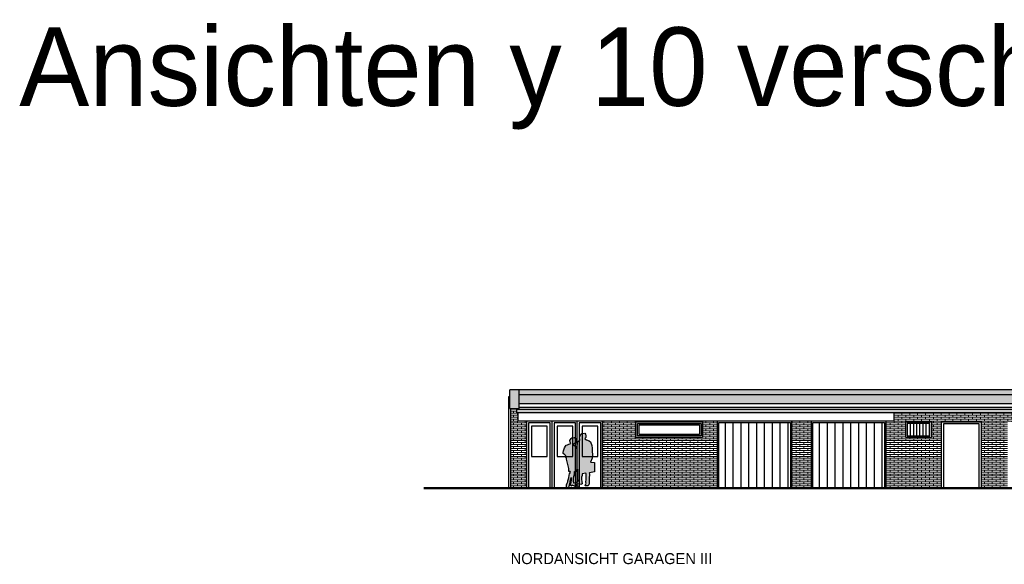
# Model space of a CAD drawing. Extents: x -73 to 359, y -4 to 85.
# Tile 78 of 149: x 83 to 114, y 16 to 33. Entities that reach past the tile are written whole.
import ezdxf

# ---------------------------------------------------------------- set-up
doc = ezdxf.new("R2010")
doc.units = 0
doc.header["$MEASUREMENT"] = 0
doc.linetypes.add('Wipeout_Contour', pattern=[1, 0, -1])
for name, color, linetype in [('Ansicht_Nord Garagen_4_P_ZE_SYMBOL', 7, 'Continuous'), ('Ansicht_Nord Garagen_4_P_ZE_TEXT', 7, 'Continuous'), ('Ansicht_Nord Garagen_4_R_NT_AUSSENWAND', 7, 'Continuous'), ('Ansicht_Nord Garagen_4_R_NT_DACH', 7, 'Continuous'), ('Ansicht_Nord Garagen_4_R_NT_FENSTER', 7, 'Continuous'), ('Ansicht_Nord Garagen_4_R_NT_TOR', 7, 'Continuous'), ('Ansicht_Nord Garagen_4_R_NT_TUER', 7, 'Continuous'), ('Ansicht_Nord Garagen_4_R_TR_AUSSENWAND', 7, 'Continuous'), ('Ansicht_Nord Garagen_4_R_TR_BODEN', 7, 'Continuous'), ('Ansicht_Nord Garagen_4_R_TR_HIDDEN', 7, 'Continuous'), ('Ansicht_Nord Garagen_4_R_TR_SCHRAFF', 7, 'Continuous'), ('Ansicht_Nord Garagen_4_Schraffuren', 7, 'Continuous')]:
    doc.layers.add(name, color=color, linetype=linetype)
doc.styles.add('ERSTELLTER_STIL_2', font='txt')
doc.styles.add('ERSTELLTER_STIL_3', font='txt')
pattern_1 = [(90, (48.28291, -1.6025), (-0.25, 0), [])]
pattern_2 = [(0, (48.282915, -1.6025), (0, 0.0625), []), (90, (48.28291, -1.6025), (-0.25, 0), [0.0625, -0.0625]), (90, (48.40791, -1.54), (-0.25, 0), [0.0625, -0.0625])]

msp = doc.modelspace()

# ---------------------------------------------------------------- hatches: boundary and pattern name
at = {"layer": 'Ansicht_Nord Garagen_4_P_ZE_SYMBOL', "linetype": 'Continuous', "lineweight": 13, "ltscale": 1000}
h = msp.add_hatch(color=7, dxfattribs=at)
h.paths.add_polyline_path([(100.791, 20.138), (100.804, 20.135), (100.831, 20.104), (100.84, 20.049), (100.839, 19.993), (100.817, 19.974), (100.81, 19.955), (100.855, 19.928), (100.944, 19.891), (100.983, 19.855), (101.029, 19.742), (101.038, 19.661), (101.041, 19.567), (101.054, 19.446), (101.043, 19.343), (100.985, 19.211), (101.108, 19.204), (101.118, 18.907), (100.957, 18.875), (100.946, 18.861), (100.951, 18.84), (100.945, 18.686), (100.94, 18.541), (100.936, 18.495), (100.897, 18.464), (100.828, 18.458), (100.817, 18.472), (100.843, 18.54), (100.836, 18.57), (100.843, 18.676), (100.844, 18.835), (100.837, 18.861), (100.723, 18.844), (100.72, 18.792), (100.703, 18.733), (100.7, 18.663), (100.711, 18.593), (100.719, 18.525), (100.674, 18.501), (100.615, 18.519), (100.553, 18.5), (100.516, 18.497), (100.542, 18.472), (100.601, 18.451), (100.555, 18.439), (100.476, 18.451), (100.403, 18.478), (100.37, 18.447), (100.353, 18.507), (100.365, 18.577), (100.384, 18.649), (100.385, 18.714), (100.347, 18.689), (100.33, 18.594), (100.32, 18.51), (100.298, 18.442), (100.27, 18.397), (100.225, 18.406), (100.226, 18.49), (100.24, 18.54), (100.261, 18.587), (100.268, 18.619), (100.291, 18.714), (100.301, 18.798), (100.319, 18.846), (100.344, 18.893), (100.336, 18.912), (100.298, 18.912), (100.297, 19.015), (100.224, 19.305), (100.22, 19.344), (100.201, 19.361), (100.195, 19.417), (100.163, 19.441), (100.117, 19.489), (100.113, 19.525), (100.124, 19.572), (100.16, 19.664), (100.191, 19.726), (100.213, 19.749), (100.252, 19.76), (100.293, 19.79), (100.355, 19.804), (100.345, 19.826), (100.335, 19.847), (100.331, 19.905), (100.367, 19.965), (100.391, 19.991), (100.464, 19.998), (100.498, 19.976), (100.524, 19.927), (100.522, 19.853), (100.518, 19.819), (100.471, 19.81), (100.437, 19.779), (100.453, 19.754), (100.498, 19.717), (100.55, 19.637), (100.564, 19.639), (100.564, 19.744), (100.567, 19.801), (100.575, 19.855), (100.612, 19.894), (100.646, 19.916), (100.65, 19.928), (100.639, 20.005), (100.659, 20.047), (100.679, 20.101), (100.711, 20.129)], flags=0)
h.paths.add_polyline_path([(100.445, 18.708), (100.443, 18.607), (100.46, 18.545), (100.502, 18.554), (100.562, 18.583), (100.58, 18.62), (100.575, 18.698), (100.573, 18.902), (100.575, 18.973), (100.575, 18.987), (100.554, 18.983), (100.544, 18.926), (100.473, 18.911), (100.472, 18.842), (100.464, 18.8)], flags=0)
at = {"layer": 'Ansicht_Nord Garagen_4_R_NT_TOR', "linetype": 'Continuous', "ltscale": 1000}
h = msp.add_hatch(dxfattribs=at)
h.set_pattern_fill('Dachschraffur_1_0004', color=256, style=0, pattern_type=2)
h.set_pattern_definition(pattern_1)
h.paths.add_polyline_path([(105.069, 20.472), (105.069, 18.397), (107.354, 18.397), (107.354, 20.472)], flags=0)
h = msp.add_hatch(dxfattribs=at)
h.set_pattern_fill('Dachschraffur_1_0004', color=256, style=0, pattern_type=2)
h.set_pattern_definition(pattern_1)
h.paths.add_polyline_path([(108.069, 20.472), (108.069, 18.397), (110.354, 18.397), (110.354, 20.472)], flags=0)
at = {"layer": 'Ansicht_Nord Garagen_4_R_TR_SCHRAFF', "linetype": 'Continuous', "ltscale": 1000}
h = msp.add_hatch(dxfattribs=at)
h.set_pattern_fill('Holz_Schalung__stehend___83', color=256, style=0, pattern_type=2)
h.set_pattern_definition([(90, (48.28291, -1.6025), (-0.1, 0), [])])
h.paths.add_polyline_path([(111.799, 20.047), (111.799, 20.447), (111.079, 20.447), (111.079, 20.047)], flags=0)
at = {"layer": 'Ansicht_Nord Garagen_4_Schraffuren', "linetype": 'Continuous', "lineweight": 0, "ltscale": 1000}
for points in [[(98.712, 20.917), (98.712, 21.517), (98.412, 21.517), (98.412, 20.917)], [(98.712, 21.351), (117.332, 21.351), (117.332, 21.517), (98.712, 21.517)], [(116.877, 20.793), (116.877, 20.898), (98.632, 20.898), (98.632, 20.793)]]:
    msp.add_hatch(color=27, dxfattribs=at).paths.add_polyline_path(points, flags=0)
at = {"layer": 'Ansicht_Nord Garagen_4_Schraffuren', "linetype": 'Continuous', "lineweight": 18, "ltscale": 1000}
h = msp.add_hatch(dxfattribs=at)
h.set_pattern_fill('MW_Verband__Läufer__DF_0004', color=9, style=0, pattern_type=2)
h.set_pattern_definition(pattern_2)
h.paths.add_polyline_path([(116.877, 21.084), (116.877, 21.351), (98.712, 21.351), (98.712, 21.084)], flags=0)
h = msp.add_hatch(dxfattribs=at)
h.set_pattern_fill('MW_Verband__Läufer__DF_0004', color=9, style=0, pattern_type=2)
h.set_pattern_definition(pattern_2)
h.paths.add_polyline_path([(98.947, 18.397), (98.947, 20.522), (98.682, 20.522), (98.682, 20.793), (98.632, 20.793), (98.632, 20.898), (98.682, 20.898), (98.682, 20.917), (98.442, 20.917), (98.442, 18.397)], flags=0)
h = msp.add_hatch(dxfattribs=at)
h.set_pattern_fill('MW_Verband__Läufer__DF_0004', color=9, style=0, pattern_type=2)
h.set_pattern_definition(pattern_2)
h.paths.add_polyline_path([(101.372, 18.397), (105.019, 18.397), (105.019, 20.522), (101.372, 20.522)], flags=0)
h.paths.add_polyline_path([(102.432, 19.997), (102.432, 20.497), (104.557, 20.497), (104.557, 19.997)], flags=0)
h = msp.add_hatch(dxfattribs=at)
h.set_pattern_fill('MW_Verband__Läufer__DF_0004', color=9, style=0, pattern_type=2)
h.set_pattern_definition(pattern_2)
h.paths.add_polyline_path([(108.019, 18.397), (108.019, 20.522), (107.404, 20.522), (107.404, 18.397)], flags=0)

# ---------------------------------------------------------------- linework, layer by layer
at = {"layer": 'Ansicht_Nord Garagen_4_P_ZE_SYMBOL', "linetype": 'Continuous', "ltscale": 1000}
for p, q in [((100.659, 20.047), (100.679, 20.101)), ((100.679, 20.101), (100.711, 20.129)), ((100.711, 20.129), (100.791, 20.138)), ((100.804, 20.135), (100.831, 20.104)), ((100.831, 20.104), (100.84, 20.049)), ((100.252, 19.76), (100.293, 19.79)), ((100.293, 19.79), (100.355, 19.804)), ((100.331, 19.905), (100.367, 19.965)), ((100.335, 19.847), (100.331, 19.905)), ((100.345, 19.826), (100.335, 19.847)), ((100.355, 19.804), (100.345, 19.826)), ((100.367, 19.965), (100.391, 19.991)), ((100.391, 19.991), (100.464, 19.998)), ((100.471, 19.81), (100.437, 19.779)), ((100.437, 19.779), (100.453, 19.754)), ((100.464, 19.998), (100.498, 19.976)), ((100.518, 19.819), (100.471, 19.81)), ((100.498, 19.976), (100.524, 19.927)), ((100.522, 19.853), (100.518, 19.819)), ((100.524, 19.927), (100.522, 19.853)), ((100.564, 19.744), (100.567, 19.801)), ((100.567, 19.801), (100.575, 19.855)), ((100.575, 19.855), (100.612, 19.894)), ((100.612, 19.894), (100.646, 19.916)), ((100.639, 20.005), (100.659, 20.047)), ((100.65, 19.928), (100.639, 20.005)), ((100.646, 19.916), (100.65, 19.928)), ((100.817, 19.974), (100.81, 19.955)), ((100.81, 19.955), (100.855, 19.928)), ((100.839, 19.993), (100.817, 19.974)), ((100.84, 20.049), (100.839, 19.993)), ((100.855, 19.928), (100.944, 19.891)), ((100.944, 19.891), (100.983, 19.855)), ((100.983, 19.855), (101.029, 19.742)), ((100.113, 19.525), (100.124, 19.572)), ((100.117, 19.489), (100.113, 19.525)), ((100.163, 19.441), (100.117, 19.489)), ((100.124, 19.572), (100.16, 19.664)), ((100.16, 19.664), (100.191, 19.726)), ((100.191, 19.726), (100.213, 19.749)), ((100.213, 19.749), (100.252, 19.76)), ((100.453, 19.754), (100.498, 19.717)), ((100.498, 19.717), (100.55, 19.637)), ((100.55, 19.637), (100.564, 19.639)), ((100.564, 19.639), (100.564, 19.744)), ((101.029, 19.742), (101.038, 19.661)), ((101.038, 19.661), (101.041, 19.567)), ((101.041, 19.567), (101.054, 19.446)), ((100.195, 19.417), (100.163, 19.441)), ((100.201, 19.361), (100.195, 19.417)), ((100.22, 19.344), (100.201, 19.361)), ((100.224, 19.305), (100.22, 19.344)), ((100.297, 19.015), (100.224, 19.305)), ((101.043, 19.343), (100.985, 19.211)), ((100.985, 19.211), (101.108, 19.204)), ((101.054, 19.446), (101.043, 19.343)), ((101.108, 19.204), (101.118, 18.907)), ((100.298, 18.912), (100.297, 19.015)), ((100.336, 18.912), (100.298, 18.912)), ((100.301, 18.798), (100.319, 18.846)), ((100.319, 18.846), (100.344, 18.893)), ((100.344, 18.893), (100.336, 18.912)), ((100.464, 18.8), (100.472, 18.842)), ((100.472, 18.842), (100.473, 18.911)), ((100.473, 18.911), (100.544, 18.926)), ((100.544, 18.926), (100.554, 18.983)), ((100.554, 18.983), (100.575, 18.987)), ((100.575, 18.973), (100.573, 18.902)), ((100.573, 18.902), (100.575, 18.698)), ((100.575, 18.987), (100.575, 18.973)), ((100.723, 18.844), (100.72, 18.792)), ((100.837, 18.861), (100.723, 18.844)), ((100.844, 18.835), (100.837, 18.861)), ((100.843, 18.676), (100.844, 18.835)), ((100.951, 18.84), (100.945, 18.686)), ((100.957, 18.875), (100.946, 18.861)), ((100.946, 18.861), (100.951, 18.84)), ((101.118, 18.907), (100.957, 18.875)), ((100.226, 18.49), (100.24, 18.54)), ((100.24, 18.54), (100.261, 18.587)), ((100.261, 18.587), (100.268, 18.619)), ((100.268, 18.619), (100.291, 18.714)), ((100.291, 18.714), (100.301, 18.798)), ((100.32, 18.51), (100.298, 18.442)), ((100.33, 18.594), (100.32, 18.51)), ((100.347, 18.689), (100.33, 18.594)), ((100.385, 18.714), (100.347, 18.689)), ((100.353, 18.507), (100.365, 18.577)), ((100.365, 18.577), (100.384, 18.649)), ((100.384, 18.649), (100.385, 18.714)), ((100.443, 18.607), (100.445, 18.708)), ((100.46, 18.545), (100.443, 18.607)), ((100.445, 18.708), (100.464, 18.8)), ((100.502, 18.554), (100.46, 18.545)), ((100.562, 18.583), (100.502, 18.554)), ((100.615, 18.519), (100.553, 18.5)), ((100.58, 18.62), (100.562, 18.583)), ((100.575, 18.698), (100.58, 18.62)), ((100.674, 18.501), (100.615, 18.519)), ((100.719, 18.525), (100.674, 18.501)), ((100.703, 18.733), (100.7, 18.663)), ((100.7, 18.663), (100.711, 18.593)), ((100.72, 18.792), (100.703, 18.733)), ((100.711, 18.593), (100.719, 18.525)), ((100.817, 18.472), (100.843, 18.54)), ((100.836, 18.57), (100.843, 18.676)), ((100.843, 18.54), (100.836, 18.57)), ((100.94, 18.541), (100.936, 18.495)), ((100.945, 18.686), (100.94, 18.541)), ((100.225, 18.406), (100.226, 18.49)), ((100.27, 18.397), (100.225, 18.406)), ((100.298, 18.442), (100.27, 18.397)), ((100.37, 18.447), (100.353, 18.507)), ((100.403, 18.478), (100.37, 18.447)), ((100.476, 18.451), (100.403, 18.478)), ((100.555, 18.439), (100.476, 18.451)), ((100.553, 18.5), (100.516, 18.497)), ((100.516, 18.497), (100.542, 18.472)), ((100.542, 18.472), (100.601, 18.451)), ((100.601, 18.451), (100.555, 18.439)), ((100.828, 18.458), (100.817, 18.472)), ((100.897, 18.464), (100.828, 18.458)), ((100.936, 18.495), (100.897, 18.464))]:
    msp.add_line(p, q, dxfattribs=at)
at = {"layer": 'Ansicht_Nord Garagen_4_R_NT_AUSSENWAND', "linetype": 'Continuous', "ltscale": 1000}
for p, q in [((98.372, 21.297), (98.372, 18.397)), ((98.412, 21.297), (98.372, 21.297))]:
    msp.add_line(p, q, dxfattribs=at)
at = {"layer": 'Ansicht_Nord Garagen_4_R_NT_DACH', "linetype": 'Continuous', "ltscale": 1000}
for p, q in [((98.412, 20.917), (98.412, 21.517)), ((117.332, 21.517), (98.412, 21.517)), ((98.712, 20.917), (98.712, 21.517)), ((117.332, 21.351), (98.712, 21.351)), ((98.712, 21.084), (116.877, 21.084)), ((98.412, 20.917), (98.712, 20.917)), ((98.632, 20.898), (98.632, 20.793)), ((98.632, 20.898), (116.877, 20.898)), ((98.632, 20.793), (116.877, 20.793)), ((98.712, 20.968), (116.877, 20.968))]:
    msp.add_line(p, q, dxfattribs=at)
at = {"layer": 'Ansicht_Nord Garagen_4_R_NT_FENSTER', "linetype": 'Continuous', "ltscale": 1000}
for p, q in [((102.432, 20.497), (104.557, 20.497)), ((102.432, 19.997), (102.432, 20.497)), ((102.482, 20.447), (104.507, 20.447)), ((102.482, 20.047), (102.482, 20.447)), ((102.532, 20.397), (104.457, 20.397)), ((102.532, 20.097), (102.532, 20.397)), ((104.457, 20.397), (104.457, 20.097)), ((104.507, 20.447), (104.507, 20.047)), ((104.557, 20.497), (104.557, 19.997)), ((111.029, 20.497), (111.849, 20.497)), ((111.029, 19.997), (111.029, 20.497)), ((111.799, 20.447), (111.079, 20.447)), ((111.079, 20.447), (111.079, 20.047)), ((111.799, 20.047), (111.799, 20.447)), ((111.849, 20.497), (111.849, 19.997)), ((104.457, 20.097), (102.532, 20.097)), ((104.557, 19.997), (102.432, 19.997)), ((104.507, 20.047), (102.482, 20.047)), ((111.849, 19.997), (111.029, 19.997)), ((111.079, 20.047), (111.799, 20.047))]:
    msp.add_line(p, q, dxfattribs=at)
at = {"layer": 'Ansicht_Nord Garagen_4_R_NT_TOR', "linetype": 'Continuous', "ltscale": 1000}
for p, q in [((101.372, 20.522), (98.947, 20.522)), ((98.947, 20.522), (98.947, 18.397)), ((99.703, 20.462), (99.007, 20.462)), ((99.007, 20.462), (99.007, 18.397)), ((99.703, 18.397), (99.703, 20.462)), ((99.763, 18.397), (99.763, 20.522)), ((100.503, 20.462), (99.823, 20.462)), ((99.823, 20.462), (99.823, 18.397)), ((100.503, 18.397), (100.503, 20.462)), ((100.563, 18.397), (100.563, 20.522)), ((101.319, 20.462), (100.623, 20.462)), ((100.623, 20.462), (100.623, 18.397)), ((101.319, 18.397), (101.319, 20.462)), ((101.372, 18.397), (101.372, 20.522)), ((107.404, 20.522), (105.019, 20.522)), ((105.019, 20.522), (105.019, 18.397)), ((105.069, 20.472), (107.354, 20.472)), ((105.069, 18.397), (105.069, 20.472)), ((107.354, 20.472), (107.354, 18.397)), ((107.404, 18.397), (107.404, 20.522)), ((110.404, 20.522), (108.019, 20.522)), ((108.019, 20.522), (108.019, 18.397)), ((108.069, 20.472), (110.354, 20.472)), ((108.069, 18.397), (108.069, 20.472)), ((110.354, 20.472), (110.354, 18.397)), ((110.404, 18.397), (110.404, 20.522)), ((99.603, 20.362), (99.107, 20.362)), ((99.107, 20.362), (99.107, 19.397)), ((99.603, 19.397), (99.603, 20.362)), ((100.418, 20.362), (99.923, 20.362)), ((99.923, 20.362), (99.923, 19.397)), ((100.418, 19.397), (100.418, 20.362)), ((101.219, 20.362), (100.723, 20.362)), ((100.723, 20.362), (100.723, 19.397)), ((101.219, 19.397), (101.219, 20.362)), ((99.107, 19.397), (99.603, 19.397)), ((99.923, 19.397), (100.418, 19.397)), ((100.723, 19.397), (101.219, 19.397)), ((98.947, 18.397), (101.372, 18.397)), ((99.007, 18.397), (99.703, 18.397)), ((99.823, 18.397), (100.503, 18.397)), ((100.623, 18.397), (101.319, 18.397)), ((105.019, 18.397), (107.404, 18.397)), ((107.354, 18.397), (105.069, 18.397)), ((108.019, 18.397), (110.404, 18.397)), ((110.354, 18.397), (108.069, 18.397))]:
    msp.add_line(p, q, dxfattribs=at)
at = {"layer": 'Ansicht_Nord Garagen_4_R_NT_TOR', "color": 255, "linetype": 'Continuous', "lineweight": 18, "ltscale": 1000}
for p, q in [((105.069, 20.472), (105.069, 18.397)), ((107.354, 20.472), (105.069, 20.472)), ((107.354, 18.397), (107.354, 20.472)), ((108.069, 20.472), (108.069, 18.397)), ((110.354, 20.472), (108.069, 20.472)), ((110.354, 18.397), (110.354, 20.472)), ((105.069, 18.397), (107.354, 18.397)), ((108.069, 18.397), (110.354, 18.397))]:
    msp.add_line(p, q, dxfattribs=at)
at = {"layer": 'Ansicht_Nord Garagen_4_R_TR_HIDDEN', "linetype": 'Continuous', "ltscale": 1000}
for p, q in [((98.442, 20.917), (98.442, 18.397)), ((98.682, 20.898), (98.682, 20.917)), ((98.682, 20.522), (98.682, 20.793)), ((110.654, 20.793), (110.654, 20.522)), ((110.654, 20.522), (98.682, 20.522))]:
    msp.add_line(p, q, dxfattribs=at)
at = {"layer": 'Ansicht_Nord Garagen_4_R_TR_SCHRAFF', "color": 255, "linetype": 'Continuous', "lineweight": 18, "ltscale": 1000}
for p, q in [((111.799, 20.447), (111.079, 20.447)), ((111.079, 20.447), (111.079, 20.047)), ((111.799, 20.047), (111.799, 20.447)), ((111.079, 20.047), (111.799, 20.047))]:
    msp.add_line(p, q, dxfattribs=at)
at = {"layer": 'Ansicht_Nord Garagen_4_Schraffuren', "color": 255, "linetype": 'Continuous', "lineweight": 18, "ltscale": 1000}
for p, q in [((98.712, 21.517), (98.412, 21.517)), ((98.412, 21.517), (98.412, 20.917)), ((98.712, 20.917), (98.712, 21.517)), ((117.332, 21.517), (98.712, 21.517)), ((98.712, 21.517), (98.712, 21.351)), ((116.877, 21.351), (98.712, 21.351)), ((98.712, 21.351), (98.712, 21.084)), ((98.712, 21.351), (117.332, 21.351)), ((98.712, 21.084), (116.877, 21.084)), ((98.412, 20.917), (98.712, 20.917)), ((98.682, 20.917), (98.442, 20.917)), ((98.442, 20.917), (98.442, 18.397)), ((98.632, 20.793), (98.632, 20.898)), ((98.632, 20.898), (98.682, 20.898)), ((116.877, 20.898), (98.632, 20.898)), ((98.632, 20.898), (98.632, 20.793)), ((98.682, 20.793), (98.632, 20.793)), ((98.632, 20.793), (116.877, 20.793)), ((98.682, 20.898), (98.682, 20.917)), ((98.682, 20.522), (98.682, 20.793)), ((116.877, 20.793), (110.654, 20.793)), ((110.654, 20.793), (110.654, 20.522)), ((98.947, 20.522), (98.682, 20.522)), ((98.947, 18.397), (98.947, 20.522)), ((105.019, 20.522), (101.372, 20.522)), ((101.372, 20.522), (101.372, 18.397)), ((102.432, 19.997), (102.432, 20.497)), ((102.432, 20.497), (104.557, 20.497)), ((104.557, 20.497), (104.557, 19.997)), ((105.019, 18.397), (105.019, 20.522)), ((108.019, 20.522), (107.404, 20.522)), ((107.404, 20.522), (107.404, 18.397)), ((108.019, 18.397), (108.019, 20.522)), ((110.654, 20.522), (110.404, 20.522)), ((110.404, 20.522), (110.404, 18.397)), ((111.029, 20.497), (111.849, 20.497)), ((111.029, 19.997), (111.029, 20.497)), ((111.849, 20.497), (111.849, 19.997)), ((104.557, 19.997), (102.432, 19.997)), ((111.849, 19.997), (111.029, 19.997)), ((98.442, 18.397), (98.947, 18.397)), ((101.372, 18.397), (105.019, 18.397)), ((107.404, 18.397), (108.019, 18.397))]:
    msp.add_line(p, q, dxfattribs=at)

# ---------------------------------------------------------------- texts
at = {"layer": 'Ansicht_Nord Garagen_4_P_ZE_TEXT', "linetype": 'Continuous'}
for s, insert, char_height, attachment_point, style in [('{Ansichten y 10 verschoben !!!!!!}', (82.787, 29.801), 2.5, 7, 'ERSTELLTER_STIL_2'), ('{NORDANSICHT GARAGEN III}', (98.442, 16.317), 0.35, 1, 'ERSTELLTER_STIL_3')]:
    msp.add_mtext(s, dxfattribs=dict(at, insert=insert, char_height=char_height, attachment_point=attachment_point, style=style))

# ---------------------------------------------------------------- wipeouts: each hides what was drawn before it
at = {"color": 254, "linetype": 'Wipeout_Contour', "lineweight": 0, "ltscale": 457.861628}
msp.add_wipeout([(112.167, 18.397), (113.427, 18.397), (113.427, 20.497), (112.167, 20.497)], dxfattribs=at).dxf.layer = 'Ansicht_Nord Garagen_4_R_TR_AUSSENWAND'

# ---------------------------------------------------------------- next in the draw order: hatches: boundary and pattern name
at = {"layer": 'Ansicht_Nord Garagen_4_Schraffuren', "linetype": 'Continuous', "lineweight": 18, "ltscale": 1000}
h = msp.add_hatch(dxfattribs=at)
h.set_pattern_fill('MW_Verband__Läufer__DF_0004', color=9, style=0, pattern_type=2)
h.set_pattern_definition(pattern_2)
h.paths.add_polyline_path([(110.404, 18.397), (112.167, 18.397), (112.167, 20.497), (113.427, 20.497), (113.427, 18.397), (114.267, 18.397), (114.267, 20.497), (115.467, 20.497), (115.467, 18.397), (116.877, 18.397), (116.877, 20.397), (116.927, 20.397), (116.927, 18.397), (117.302, 18.397), (117.302, 21.351), (116.877, 21.351), (116.877, 20.898), (116.877, 20.793), (110.654, 20.793), (110.654, 20.522), (110.404, 20.522)], flags=0)
h.paths.add_polyline_path([(111.029, 20.497), (111.849, 20.497), (111.849, 19.997), (111.029, 19.997)], flags=0)

# ---------------------------------------------------------------- next in the draw order: linework, layer by layer
at = {"layer": 'Ansicht_Nord Garagen_4_R_NT_TUER', "linetype": 'Continuous', "ltscale": 1000}
for p, q in [((112.167, 20.497), (113.427, 20.497)), ((112.167, 18.397), (112.167, 20.497)), ((113.367, 20.437), (112.227, 20.437)), ((112.227, 20.437), (112.227, 18.397)), ((113.367, 18.397), (113.367, 20.437)), ((113.427, 20.497), (113.427, 18.397)), ((113.427, 18.397), (112.167, 18.397)), ((112.227, 18.397), (113.367, 18.397))]:
    msp.add_line(p, q, dxfattribs=at)
at = {"layer": 'Ansicht_Nord Garagen_4_R_TR_AUSSENWAND', "color": 252, "linetype": 'Continuous', "lineweight": 18, "ltscale": 1000}
for p, q in [((112.167, 18.397), (112.167, 20.497)), ((112.167, 20.497), (113.427, 20.497)), ((113.427, 20.497), (113.427, 18.397))]:
    msp.add_line(p, q, dxfattribs=at)
at = {"layer": 'Ansicht_Nord Garagen_4_R_TR_BODEN', "linetype": 'Continuous', "ltscale": 1000}
for p, q in [((122.117, 18.397), (95.671, 18.397)), ((95.671, 18.377), (122.117, 18.377))]:
    msp.add_line(p, q, dxfattribs=at)
at = {"layer": 'Ansicht_Nord Garagen_4_R_TR_HIDDEN', "linetype": 'Continuous', "ltscale": 1000}
msp.add_line((117.182, 18.397), (98.372, 18.397), dxfattribs=at)
at = {"layer": 'Ansicht_Nord Garagen_4_Schraffuren', "color": 255, "linetype": 'Continuous', "lineweight": 18, "ltscale": 1000}
for p, q in [((112.167, 18.397), (112.167, 20.497)), ((112.167, 20.497), (113.427, 20.497)), ((113.427, 20.497), (113.427, 18.397)), ((110.404, 18.397), (112.167, 18.397)), ((113.427, 18.397), (114.267, 18.397))]:
    msp.add_line(p, q, dxfattribs=at)

doc.saveas('drawing.dxf')
